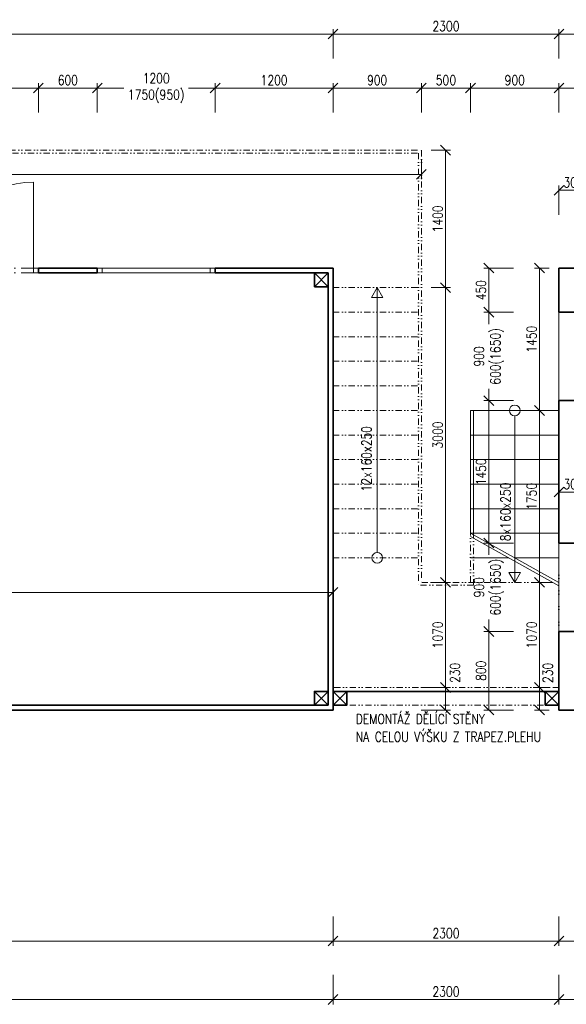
# Model space of a CAD drawing. Header units: millimetres. Extents: x -485339 to 286898, y -1189934 to 1602269.
# Tile 196 of 230: x 66255 to 71820, y -674773 to -664749. Entities that reach past the tile are written whole.
import ezdxf

# ---------------------------------------------------------------- set-up
doc = ezdxf.new("R2010")
doc.units = ezdxf.units.MM
doc.header["$LTSCALE"] = 10
doc.linetypes.add('DĚLICÍ2', pattern=[15.875, 6.35, -3.175, 0, -3.175, 0, -3.175])
doc.layers.get('Defpoints').update_dxf_attribs({"lineweight": 0})
doc.layers.add('BOUR_ČÁRY_OBRYS', color=7, linetype='Continuous', lineweight=35, true_color=0x4ccd32)
doc.layers.add('BOURÁNÍ_POPIS', color=7, linetype='Continuous', lineweight=18, true_color=0x4ccd32)
for name, color, linetype, lineweight in [('St__otvory_dveře', 40, 'Continuous', 18), ('St_kóty', 132, 'Continuous', 18), ('St_otvory_okna', 40, 'Continuous', 18), ('St_popis', 250, 'Continuous', 18), ('St_sloupy_opláštění_půdorys', 25, 'Continuous', 35), ('St_čáry_nad', 250, 'DĚLICÍ2', 18), ('St_čáry_obrys', 5, 'Continuous', 35), ('St_čáry_plné', 250, 'Continuous', 18)]:
    doc.layers.add(name, color=color, linetype=linetype, lineweight=lineweight)
doc.styles.get("Standard").update_dxf_attribs({"font": 'simplex.shx', "width": 0.8})
doc.linetypes.add('ZIGZAG', pattern='A,0.00254,-5.08,[131,ltypeshp.shx,S=5.08,R=0,X=-5.08,Y=0],-10.16,[131,ltypeshp.shx,S=5.08,R=180,X=5.08,Y=0],-5.08', length=20.32254)
doc.dimstyles.new('stavebníM50 vnitřní', dxfattribs={"dimtxt": 100, "dimasz": 100, "dimexe": 50, "dimexo": 100, "dimgap": 30, "dimtad": 1, "dimdec": 0, "dimtxsty": 'Standard', "dimblk": 'OBLIQUE', "dimcen": 2.5, "dimclrd": 256, "dimclre": 256, "dimclrt": 256, "dimadec": 0, "dimazin": 0, "dimtfac": 1, "dimtdec": 0, "dimtmove": 2, "dimatfit": 2, "dimldrblk": 'OBLIQUE', "dimfxl": 250, "dimfxlon": 1, "dimlwd": -1, "dimlwe": -1, "dimarcsym": 0})

# ---------------------------------------------------------------- blocks, each defined once
blk = doc.blocks.new('G$C2F820337')
at = {"layer": 'St_sloupy_opláštění_půdorys', "ltscale": 2}
blk.add_lwpolyline([(-70, -70), (70, -70), (70, 70), (-70, 70)], close=True, dxfattribs=at)
for points in [[(-70, 70), (70, -70)], [(70, 70), (-70, -70)]]:
    blk.add_lwpolyline(points, dxfattribs=at)
blk = doc.blocks.new('G$C325A9F68')
at = {"layer": 'St_otvory_okna', "ltscale": 2}
for points in [[(0, 0), (1200, 0), (1200, 50), (0, 50)], [(0, 0), (50, 0), (50, 50), (0, 50)], [(1200, 0), (1150, 0), (1150, 50), (1200, 50)]]:
    blk.add_lwpolyline(points, close=True, dxfattribs=at)
blk = doc.blocks.new('G$C73FA397A')
at = {"layer": 'St__otvory_dveře', "ltscale": 2}
for points in [[(0, -50), (50, -50), (50, 0), (0, 0)], [(1800, -50), (1850, -50), (1850, 0), (1800, 0)]]:
    blk.add_lwpolyline(points, close=True, dxfattribs=at)
at = {"layer": 'St__otvory_dveře', "linetype": 'DĚLICÍ2', "ltscale": 2}
for points in [[(1800, 0), (50, 0)], [(1800, -50), (50, -50)]]:
    blk.add_lwpolyline(points, dxfattribs=at)
at = {"layer": 'St__otvory_dveře', "ltscale": 2}
for points in [[(50, -50), (50, -925)], [(1800, -50), (1800, -925)]]:
    blk.add_lwpolyline(points, dxfattribs=at)
for centre, start, end in [((50, -50), 270, 0), ((1800, -50), 180, 270)]:
    blk.add_arc(centre, 875, start, end, dxfattribs=at)
blk = doc.blocks.new('_OBLIQUE')
at = {"color": 0, "linetype": 'ByBlock'}
blk.add_line((-0.5, -0.5), (0.5, 0.5), dxfattribs=at)
blk = doc.blocks.new('*D4714')
at = {"layer": 'Defpoints', "color": 0}
for p in [(58485, -671133), (69445, -671183), (69445, -674129)]:
    blk.add_point(p, dxfattribs=at)
at = {"layer": 'St_kóty'}
for p, q in [((58485, -673879), (58485, -674179)), ((69445, -673879), (69445, -674179)), ((58485, -674129), (69445, -674129))]:
    blk.add_line(p, q, dxfattribs=at)
at = {"layer": 'St_kóty', "linetype": 'ByBlock', "xscale": 100, "yscale": 100, "zscale": 100, "rotation": 180}
blk.add_blockref('_OBLIQUE', (58485, -674129), dxfattribs=at)
at = {"layer": 'St_kóty', "linetype": 'ByBlock', "xscale": 100, "yscale": 100, "zscale": 100}
blk.add_blockref('_OBLIQUE', (69445, -674129), dxfattribs=at)
at = {"layer": 'St_kóty', "insert": (63965, -674049), "char_height": 100, "attachment_point": 5}
blk.add_mtext('10960', dxfattribs=at)
blk = doc.blocks.new('*D4715')
at = {"layer": 'Defpoints', "color": 0}
for p in [(69445, -671183), (71745, -671183), (71745, -674129)]:
    blk.add_point(p, dxfattribs=at)
at = {"layer": 'St_kóty'}
for p, q in [((69445, -673879), (69445, -674179)), ((71745, -673879), (71745, -674179)), ((69445, -674129), (71745, -674129))]:
    blk.add_line(p, q, dxfattribs=at)
at = {"layer": 'St_kóty', "linetype": 'ByBlock', "xscale": 100, "yscale": 100, "zscale": 100, "rotation": 180}
blk.add_blockref('_OBLIQUE', (69445, -674129), dxfattribs=at)
at = {"layer": 'St_kóty', "linetype": 'ByBlock', "xscale": 100, "yscale": 100, "zscale": 100}
blk.add_blockref('_OBLIQUE', (71745, -674129), dxfattribs=at)
at = {"layer": 'St_kóty', "insert": (70595, -674049), "char_height": 100, "attachment_point": 5}
blk.add_mtext('2300', dxfattribs=at)
blk = doc.blocks.new('*D4716')
at = {"layer": 'Defpoints', "color": 0}
for p in [(71745, -671183), (72545, -671185), (72545, -674129)]:
    blk.add_point(p, dxfattribs=at)
at = {"layer": 'St_kóty'}
for p, q in [((71745, -673879), (71745, -674179)), ((72545, -673879), (72545, -674179)), ((71745, -674129), (72545, -674129))]:
    blk.add_line(p, q, dxfattribs=at)
at = {"layer": 'St_kóty', "linetype": 'ByBlock', "xscale": 100, "yscale": 100, "zscale": 100, "rotation": 180}
blk.add_blockref('_OBLIQUE', (71745, -674129), dxfattribs=at)
at = {"layer": 'St_kóty', "linetype": 'ByBlock', "xscale": 100, "yscale": 100, "zscale": 100}
blk.add_blockref('_OBLIQUE', (72545, -674129), dxfattribs=at)
at = {"layer": 'St_kóty', "insert": (72145, -674049), "char_height": 100, "attachment_point": 5}
blk.add_mtext('800', dxfattribs=at)
blk = doc.blocks.new('*D4741')
at = {"layer": 'Defpoints', "color": 0}
for p in [(47745, -671777), (69445, -671777), (69445, -674723)]:
    blk.add_point(p, dxfattribs=at)
at = {"layer": 'St_kóty'}
for p, q in [((47745, -674473), (47745, -674773)), ((69445, -674473), (69445, -674773)), ((47745, -674723), (69445, -674723))]:
    blk.add_line(p, q, dxfattribs=at)
at = {"layer": 'St_kóty', "linetype": 'ByBlock', "xscale": 100, "yscale": 100, "zscale": 100, "rotation": 180}
blk.add_blockref('_OBLIQUE', (47745, -674723), dxfattribs=at)
at = {"layer": 'St_kóty', "linetype": 'ByBlock', "xscale": 100, "yscale": 100, "zscale": 100}
blk.add_blockref('_OBLIQUE', (69445, -674723), dxfattribs=at)
at = {"layer": 'St_kóty', "insert": (58595, -674643), "char_height": 100, "attachment_point": 5}
blk.add_mtext('21700', dxfattribs=at)
blk = doc.blocks.new('*D4742')
at = {"layer": 'Defpoints', "color": 0}
for p in [(69445, -671777), (71745, -671777), (71745, -674723)]:
    blk.add_point(p, dxfattribs=at)
at = {"layer": 'St_kóty'}
for p, q in [((69445, -674473), (69445, -674773)), ((71745, -674473), (71745, -674773)), ((69445, -674723), (71745, -674723))]:
    blk.add_line(p, q, dxfattribs=at)
at = {"layer": 'St_kóty', "linetype": 'ByBlock', "xscale": 100, "yscale": 100, "zscale": 100, "rotation": 180}
blk.add_blockref('_OBLIQUE', (69445, -674723), dxfattribs=at)
at = {"layer": 'St_kóty', "linetype": 'ByBlock', "xscale": 100, "yscale": 100, "zscale": 100}
blk.add_blockref('_OBLIQUE', (71745, -674723), dxfattribs=at)
at = {"layer": 'St_kóty', "insert": (70595, -674643), "char_height": 100, "attachment_point": 5}
blk.add_mtext('2300', dxfattribs=at)
blk = doc.blocks.new('*D4743')
at = {"layer": 'Defpoints', "color": 0}
for p in [(71745, -671777), (83245, -672227), (83245, -674723)]:
    blk.add_point(p, dxfattribs=at)
at = {"layer": 'St_kóty'}
for p, q in [((71745, -674473), (71745, -674773)), ((83245, -674473), (83245, -674773)), ((71745, -674723), (83245, -674723))]:
    blk.add_line(p, q, dxfattribs=at)
at = {"layer": 'St_kóty', "linetype": 'ByBlock', "xscale": 100, "yscale": 100, "zscale": 100, "rotation": 180}
blk.add_blockref('_OBLIQUE', (71745, -674723), dxfattribs=at)
at = {"layer": 'St_kóty', "linetype": 'ByBlock', "xscale": 100, "yscale": 100, "zscale": 100}
blk.add_blockref('_OBLIQUE', (83245, -674723), dxfattribs=at)
at = {"layer": 'St_kóty', "insert": (77495, -674643), "char_height": 100, "attachment_point": 5}
blk.add_mtext('11500', dxfattribs=at)
blk = doc.blocks.new('*D4752')
at = {"layer": 'Defpoints', "color": 0}
for p in [(69445, -664895), (47745, -666002), (69445, -667115)]:
    blk.add_point(p, dxfattribs=at)
at = {"layer": 'St_kóty'}
for p, q in [((47745, -665145), (47745, -664845)), ((69445, -665145), (69445, -664845)), ((47745, -664895), (69445, -664895))]:
    blk.add_line(p, q, dxfattribs=at)
at = {"layer": 'St_kóty', "linetype": 'ByBlock', "xscale": 100, "yscale": 100, "zscale": 100, "rotation": 180}
blk.add_blockref('_OBLIQUE', (47745, -664895), dxfattribs=at)
at = {"layer": 'St_kóty', "linetype": 'ByBlock', "xscale": 100, "yscale": 100, "zscale": 100}
blk.add_blockref('_OBLIQUE', (69445, -664895), dxfattribs=at)
at = {"layer": 'St_kóty', "insert": (58595, -664815), "char_height": 100, "attachment_point": 5}
blk.add_mtext('21700', dxfattribs=at)
blk = doc.blocks.new('*D4753')
at = {"layer": 'Defpoints', "color": 0}
for p in [(71745, -664895), (69445, -667115), (71745, -667115)]:
    blk.add_point(p, dxfattribs=at)
at = {"layer": 'St_kóty'}
for p, q in [((69445, -665145), (69445, -664845)), ((71745, -665145), (71745, -664845)), ((69445, -664895), (71745, -664895))]:
    blk.add_line(p, q, dxfattribs=at)
at = {"layer": 'St_kóty', "linetype": 'ByBlock', "xscale": 100, "yscale": 100, "zscale": 100, "rotation": 180}
blk.add_blockref('_OBLIQUE', (69445, -664895), dxfattribs=at)
at = {"layer": 'St_kóty', "linetype": 'ByBlock', "xscale": 100, "yscale": 100, "zscale": 100}
blk.add_blockref('_OBLIQUE', (71745, -664895), dxfattribs=at)
at = {"layer": 'St_kóty', "insert": (70595, -664815), "char_height": 100, "attachment_point": 5}
blk.add_mtext('2300', dxfattribs=at)
blk = doc.blocks.new('*D4754')
at = {"layer": 'Defpoints', "color": 0}
for p in [(82055, -664895), (71745, -667115), (82055, -667115)]:
    blk.add_point(p, dxfattribs=at)
at = {"layer": 'St_kóty'}
for p, q in [((71745, -665145), (71745, -664845)), ((82055, -665145), (82055, -664845)), ((71745, -664895), (82055, -664895))]:
    blk.add_line(p, q, dxfattribs=at)
at = {"layer": 'St_kóty', "linetype": 'ByBlock', "xscale": 100, "yscale": 100, "zscale": 100, "rotation": 180}
blk.add_blockref('_OBLIQUE', (71745, -664895), dxfattribs=at)
at = {"layer": 'St_kóty', "linetype": 'ByBlock', "xscale": 100, "yscale": 100, "zscale": 100}
blk.add_blockref('_OBLIQUE', (82055, -664895), dxfattribs=at)
at = {"layer": 'St_kóty', "insert": (76900, -664815), "char_height": 100, "attachment_point": 5}
blk.add_mtext('10310', dxfattribs=at)
blk = doc.blocks.new('*D4769')
at = {"layer": 'Defpoints', "color": 0}
for p in [(66445, -665445), (64595, -668153), (66445, -668153)]:
    blk.add_point(p, dxfattribs=at)
at = {"layer": 'St_kóty'}
for p, q in [((64595, -665695), (64595, -665395)), ((64595, -665445), (65328, -665445)), ((66445, -665445), (65670, -665445)), ((66445, -665695), (66445, -665395))]:
    blk.add_line(p, q, dxfattribs=at)
at = {"layer": 'St_kóty', "linetype": 'ByBlock', "xscale": 100, "yscale": 100, "zscale": 100, "rotation": 180}
blk.add_blockref('_OBLIQUE', (64595, -665445), dxfattribs=at)
at = {"layer": 'St_kóty', "linetype": 'ByBlock', "xscale": 100, "yscale": 100, "zscale": 100}
blk.add_blockref('_OBLIQUE', (66445, -665445), dxfattribs=at)
at = {"layer": 'St_kóty', "insert": (65499, -665445), "char_height": 100, "attachment_point": 5}
blk.add_mtext('1850\\P2600', dxfattribs=at)
blk = doc.blocks.new('*D4770')
at = {"layer": 'Defpoints', "color": 0}
for p in [(67045, -665445), (66445, -668153), (67045, -668153)]:
    blk.add_point(p, dxfattribs=at)
at = {"layer": 'St_kóty'}
for p, q in [((66445, -665695), (66445, -665395)), ((66445, -665445), (67045, -665445)), ((67045, -665695), (67045, -665395))]:
    blk.add_line(p, q, dxfattribs=at)
at = {"layer": 'St_kóty', "linetype": 'ByBlock', "xscale": 100, "yscale": 100, "zscale": 100, "rotation": 180}
blk.add_blockref('_OBLIQUE', (66445, -665445), dxfattribs=at)
at = {"layer": 'St_kóty', "linetype": 'ByBlock', "xscale": 100, "yscale": 100, "zscale": 100}
blk.add_blockref('_OBLIQUE', (67045, -665445), dxfattribs=at)
at = {"layer": 'St_kóty', "insert": (66745, -665365), "char_height": 100, "attachment_point": 5}
blk.add_mtext('600', dxfattribs=at)
blk = doc.blocks.new('*D4771')
at = {"layer": 'Defpoints', "color": 0}
for p in [(68245, -665445), (67045, -668153), (68245, -668153)]:
    blk.add_point(p, dxfattribs=at)
at = {"layer": 'St_kóty'}
for p, q in [((67045, -665695), (67045, -665395)), ((67045, -665445), (67316, -665445)), ((68245, -665445), (67974, -665445)), ((68245, -665695), (68245, -665395))]:
    blk.add_line(p, q, dxfattribs=at)
at = {"layer": 'St_kóty', "linetype": 'ByBlock', "xscale": 100, "yscale": 100, "zscale": 100, "rotation": 180}
blk.add_blockref('_OBLIQUE', (67045, -665445), dxfattribs=at)
at = {"layer": 'St_kóty', "linetype": 'ByBlock', "xscale": 100, "yscale": 100, "zscale": 100}
blk.add_blockref('_OBLIQUE', (68245, -665445), dxfattribs=at)
at = {"layer": 'St_kóty', "insert": (67645, -665445), "char_height": 100, "attachment_point": 5}
blk.add_mtext('1200\\P1750(950)', dxfattribs=at)
blk = doc.blocks.new('*D4772')
at = {"layer": 'Defpoints', "color": 0}
for p in [(69445, -665445), (68245, -668153), (69445, -668128)]:
    blk.add_point(p, dxfattribs=at)
at = {"layer": 'St_kóty'}
for p, q in [((68245, -665695), (68245, -665395)), ((68245, -665445), (69445, -665445)), ((69445, -665695), (69445, -665395))]:
    blk.add_line(p, q, dxfattribs=at)
at = {"layer": 'St_kóty', "linetype": 'ByBlock', "xscale": 100, "yscale": 100, "zscale": 100, "rotation": 180}
blk.add_blockref('_OBLIQUE', (68245, -665445), dxfattribs=at)
at = {"layer": 'St_kóty', "linetype": 'ByBlock', "xscale": 100, "yscale": 100, "zscale": 100}
blk.add_blockref('_OBLIQUE', (69445, -665445), dxfattribs=at)
at = {"layer": 'St_kóty', "insert": (68845, -665365), "char_height": 100, "attachment_point": 5}
blk.add_mtext('1200', dxfattribs=at)
blk = doc.blocks.new('*D4773')
at = {"layer": 'Defpoints', "color": 0}
for p in [(70345, -665445), (69445, -668128), (70345, -668328)]:
    blk.add_point(p, dxfattribs=at)
at = {"layer": 'St_kóty'}
for p, q in [((69445, -665695), (69445, -665395)), ((69445, -665445), (70345, -665445)), ((70345, -665695), (70345, -665395))]:
    blk.add_line(p, q, dxfattribs=at)
at = {"layer": 'St_kóty', "linetype": 'ByBlock', "xscale": 100, "yscale": 100, "zscale": 100, "rotation": 180}
blk.add_blockref('_OBLIQUE', (69445, -665445), dxfattribs=at)
at = {"layer": 'St_kóty', "linetype": 'ByBlock', "xscale": 100, "yscale": 100, "zscale": 100}
blk.add_blockref('_OBLIQUE', (70345, -665445), dxfattribs=at)
at = {"layer": 'St_kóty', "insert": (69895, -665365), "char_height": 100, "attachment_point": 5}
blk.add_mtext('900', dxfattribs=at)
blk = doc.blocks.new('*D4774')
at = {"layer": 'Defpoints', "color": 0}
for p in [(70845, -665445), (70345, -668328), (70845, -669578)]:
    blk.add_point(p, dxfattribs=at)
at = {"layer": 'St_kóty'}
for p, q in [((70345, -665695), (70345, -665395)), ((70345, -665445), (70845, -665445)), ((70845, -665695), (70845, -665395))]:
    blk.add_line(p, q, dxfattribs=at)
at = {"layer": 'St_kóty', "linetype": 'ByBlock', "xscale": 100, "yscale": 100, "zscale": 100, "rotation": 180}
blk.add_blockref('_OBLIQUE', (70345, -665445), dxfattribs=at)
at = {"layer": 'St_kóty', "linetype": 'ByBlock', "xscale": 100, "yscale": 100, "zscale": 100}
blk.add_blockref('_OBLIQUE', (70845, -665445), dxfattribs=at)
at = {"layer": 'St_kóty', "insert": (70595, -665365), "char_height": 100, "attachment_point": 5}
blk.add_mtext('500', dxfattribs=at)
blk = doc.blocks.new('*D4775')
at = {"layer": 'Defpoints', "color": 0}
for p in [(71745, -665445), (71745, -668128), (70845, -669578)]:
    blk.add_point(p, dxfattribs=at)
at = {"layer": 'St_kóty'}
for p, q in [((70845, -665695), (70845, -665395)), ((70845, -665445), (71745, -665445)), ((71745, -665695), (71745, -665395))]:
    blk.add_line(p, q, dxfattribs=at)
at = {"layer": 'St_kóty', "linetype": 'ByBlock', "xscale": 100, "yscale": 100, "zscale": 100, "rotation": 180}
blk.add_blockref('_OBLIQUE', (70845, -665445), dxfattribs=at)
at = {"layer": 'St_kóty', "linetype": 'ByBlock', "xscale": 100, "yscale": 100, "zscale": 100}
blk.add_blockref('_OBLIQUE', (71745, -665445), dxfattribs=at)
at = {"layer": 'St_kóty', "insert": (71295, -665365), "char_height": 100, "attachment_point": 5}
blk.add_mtext('900', dxfattribs=at)
blk = doc.blocks.new('*D4776')
at = {"layer": 'Defpoints', "color": 0}
for p in [(75855, -665445), (71745, -668128), (75855, -668128)]:
    blk.add_point(p, dxfattribs=at)
at = {"layer": 'St_kóty'}
for p, q in [((71745, -665695), (71745, -665395)), ((71745, -665445), (75855, -665445)), ((75855, -665695), (75855, -665395))]:
    blk.add_line(p, q, dxfattribs=at)
at = {"layer": 'St_kóty', "linetype": 'ByBlock', "xscale": 100, "yscale": 100, "zscale": 100, "rotation": 180}
blk.add_blockref('_OBLIQUE', (71745, -665445), dxfattribs=at)
at = {"layer": 'St_kóty', "linetype": 'ByBlock', "xscale": 100, "yscale": 100, "zscale": 100}
blk.add_blockref('_OBLIQUE', (75855, -665445), dxfattribs=at)
at = {"layer": 'St_kóty', "insert": (73800, -665365), "char_height": 100, "attachment_point": 5}
blk.add_mtext('4110', dxfattribs=at)
blk = doc.blocks.new('*D4808')
at = {"layer": 'Defpoints', "color": 0}
for p in [(69445, -670579), (58485, -671727), (69445, -671777)]:
    blk.add_point(p, dxfattribs=at)
at = {"layer": 'St_kóty'}
for p, q in [((58485, -670829), (58485, -670529)), ((69445, -670829), (69445, -670529)), ((58485, -670579), (69445, -670579))]:
    blk.add_line(p, q, dxfattribs=at)
at = {"layer": 'St_kóty', "linetype": 'ByBlock', "xscale": 100, "yscale": 100, "zscale": 100, "rotation": 180}
blk.add_blockref('_OBLIQUE', (58485, -670579), dxfattribs=at)
at = {"layer": 'St_kóty', "linetype": 'ByBlock', "xscale": 100, "yscale": 100, "zscale": 100}
blk.add_blockref('_OBLIQUE', (69445, -670579), dxfattribs=at)
at = {"layer": 'St_kóty', "insert": (63965, -670499), "char_height": 100, "attachment_point": 5}
blk.add_mtext('10960', dxfattribs=at)
blk = doc.blocks.new('*D4813')
at = {"layer": 'Defpoints', "color": 0}
for p in [(70345, -666077), (70345, -666324), (50095, -666678)]:
    blk.add_point(p, dxfattribs=at)
at = {"layer": 'St_kóty'}
for p, q in [((70345, -666177), (70345, -666374)), ((50095, -666574), (50095, -666274)), ((50095, -666324), (70345, -666324))]:
    blk.add_line(p, q, dxfattribs=at)
at = {"layer": 'St_kóty', "linetype": 'ByBlock', "xscale": 100, "yscale": 100, "zscale": 100, "rotation": 180}
blk.add_blockref('_OBLIQUE', (50095, -666324), dxfattribs=at)
at = {"layer": 'St_kóty', "linetype": 'ByBlock', "xscale": 100, "yscale": 100, "zscale": 100}
blk.add_blockref('_OBLIQUE', (70345, -666324), dxfattribs=at)
at = {"layer": 'St_kóty', "insert": (60220, -666244), "char_height": 100, "attachment_point": 5}
blk.add_mtext('20250', dxfattribs=at)
blk = doc.blocks.new('*D4814')
at = {"layer": 'Defpoints', "color": 0}
for p in [(69445, -671547), (70591, -671547), (69445, -671777)]:
    blk.add_point(p, dxfattribs=at)
at = {"layer": 'St_kóty'}
for p, q in [((70341, -671547), (70641, -671547)), ((70591, -671777), (70591, -671547)), ((70341, -671777), (70641, -671777))]:
    blk.add_line(p, q, dxfattribs=at)
at = {"layer": 'St_kóty', "linetype": 'ByBlock', "xscale": 100, "yscale": 100, "zscale": 100}
for p, rotation in [((70591, -671547), 90), ((70591, -671777), 270)]:
    blk.add_blockref('_OBLIQUE', p, dxfattribs=dict(at, rotation=rotation))
at = {"layer": 'St_kóty', "insert": (70687, -671398), "char_height": 100, "attachment_point": 5, "rotation": 90}
blk.add_mtext('230', dxfattribs=at)
blk = doc.blocks.new('*D4815')
at = {"layer": 'Defpoints', "color": 0}
for p in [(70345, -670477), (70591, -670477), (69445, -671547)]:
    blk.add_point(p, dxfattribs=at)
at = {"layer": 'St_kóty'}
for p, q in [((70445, -670477), (70641, -670477)), ((70591, -671547), (70591, -670477)), ((70341, -671547), (70641, -671547))]:
    blk.add_line(p, q, dxfattribs=at)
at = {"layer": 'St_kóty', "linetype": 'ByBlock', "xscale": 100, "yscale": 100, "zscale": 100}
for p, rotation in [((70591, -670477), 90), ((70591, -671547), 270)]:
    blk.add_blockref('_OBLIQUE', p, dxfattribs=dict(at, rotation=rotation))
at = {"layer": 'St_kóty', "insert": (70511, -671012), "char_height": 100, "attachment_point": 5, "rotation": 90}
blk.add_mtext('1070', dxfattribs=at)
blk = doc.blocks.new('*D4816')
at = {"layer": 'Defpoints', "color": 0}
for p in [(70345, -667477), (70591, -667477), (70345, -670477)]:
    blk.add_point(p, dxfattribs=at)
at = {"layer": 'St_kóty'}
for p, q in [((70445, -667477), (70641, -667477)), ((70591, -670477), (70591, -667477)), ((70445, -670477), (70641, -670477))]:
    blk.add_line(p, q, dxfattribs=at)
at = {"layer": 'St_kóty', "linetype": 'ByBlock', "xscale": 100, "yscale": 100, "zscale": 100}
for p, rotation in [((70591, -667477), 90), ((70591, -670477), 270)]:
    blk.add_blockref('_OBLIQUE', p, dxfattribs=dict(at, rotation=rotation))
at = {"layer": 'St_kóty', "insert": (70511, -668977), "char_height": 100, "attachment_point": 5, "rotation": 90}
blk.add_mtext('3000', dxfattribs=at)
blk = doc.blocks.new('*D4817')
at = {"layer": 'Defpoints', "color": 0}
for p in [(70345, -666077), (70591, -666077), (70345, -667477)]:
    blk.add_point(p, dxfattribs=at)
at = {"layer": 'St_kóty'}
for p, q in [((70445, -666077), (70641, -666077)), ((70591, -667477), (70591, -666077)), ((70445, -667477), (70641, -667477))]:
    blk.add_line(p, q, dxfattribs=at)
at = {"layer": 'St_kóty', "linetype": 'ByBlock', "xscale": 100, "yscale": 100, "zscale": 100}
for p, rotation in [((70591, -666077), 90), ((70591, -667477), 270)]:
    blk.add_blockref('_OBLIQUE', p, dxfattribs=dict(at, rotation=rotation))
at = {"layer": 'St_kóty', "insert": (70511, -666777), "char_height": 100, "attachment_point": 5, "rotation": 90}
blk.add_mtext('1400', dxfattribs=at)
blk = doc.blocks.new('*D4818')
at = {"layer": 'Defpoints', "color": 0}
for p in [(71745, -667277), (71547, -668727), (71745, -668727)]:
    blk.add_point(p, dxfattribs=at)
at = {"layer": 'St_kóty'}
for p, q in [((71645, -667277), (71497, -667277)), ((71547, -667277), (71547, -668727)), ((71645, -668727), (71497, -668727))]:
    blk.add_line(p, q, dxfattribs=at)
at = {"layer": 'St_kóty', "linetype": 'ByBlock', "xscale": 100, "yscale": 100, "zscale": 100}
for p, rotation in [((71547, -667277), 90), ((71547, -668727), 270)]:
    blk.add_blockref('_OBLIQUE', p, dxfattribs=dict(at, rotation=rotation))
at = {"layer": 'St_kóty', "insert": (71467, -668002), "char_height": 100, "attachment_point": 5, "rotation": 90}
blk.add_mtext('1450', dxfattribs=at)
blk = doc.blocks.new('*D4819')
at = {"layer": 'Defpoints', "color": 0}
for p in [(71745, -668727), (71547, -670477), (71745, -670477)]:
    blk.add_point(p, dxfattribs=at)
at = {"layer": 'St_kóty'}
for p, q in [((71645, -668727), (71497, -668727)), ((71547, -668727), (71547, -670477)), ((71645, -670477), (71497, -670477))]:
    blk.add_line(p, q, dxfattribs=at)
at = {"layer": 'St_kóty', "linetype": 'ByBlock', "xscale": 100, "yscale": 100, "zscale": 100}
for p, rotation in [((71547, -668727), 90), ((71547, -670477), 270)]:
    blk.add_blockref('_OBLIQUE', p, dxfattribs=dict(at, rotation=rotation))
at = {"layer": 'St_kóty', "insert": (71467, -669602), "char_height": 100, "attachment_point": 5, "rotation": 90}
blk.add_mtext('1750', dxfattribs=at)
blk = doc.blocks.new('*D4820')
at = {"layer": 'Defpoints', "color": 0}
for p in [(71745, -670477), (71547, -671547), (71745, -671547)]:
    blk.add_point(p, dxfattribs=at)
at = {"layer": 'St_kóty'}
for p, q in [((71645, -670477), (71497, -670477)), ((71547, -670477), (71547, -671547)), ((71645, -671547), (71497, -671547))]:
    blk.add_line(p, q, dxfattribs=at)
at = {"layer": 'St_kóty', "linetype": 'ByBlock', "xscale": 100, "yscale": 100, "zscale": 100}
for p, rotation in [((71547, -670477), 90), ((71547, -671547), 270)]:
    blk.add_blockref('_OBLIQUE', p, dxfattribs=dict(at, rotation=rotation))
at = {"layer": 'St_kóty', "insert": (71467, -671012), "char_height": 100, "attachment_point": 5, "rotation": 90}
blk.add_mtext('1070', dxfattribs=at)
blk = doc.blocks.new('*D4821')
at = {"layer": 'Defpoints', "color": 0}
for p in [(71745, -671547), (71547, -671777), (71745, -671777)]:
    blk.add_point(p, dxfattribs=at)
at = {"layer": 'St_kóty'}
for p, q in [((71645, -671547), (71497, -671547)), ((71547, -671547), (71547, -671777)), ((71645, -671777), (71497, -671777))]:
    blk.add_line(p, q, dxfattribs=at)
at = {"layer": 'St_kóty', "linetype": 'ByBlock', "xscale": 100, "yscale": 100, "zscale": 100}
for p, rotation in [((71547, -671547), 90), ((71547, -671777), 270)]:
    blk.add_blockref('_OBLIQUE', p, dxfattribs=dict(at, rotation=rotation))
at = {"layer": 'St_kóty', "insert": (71632, -671399), "char_height": 100, "attachment_point": 5, "rotation": 90}
blk.add_mtext('230', dxfattribs=at)
blk = doc.blocks.new('*D4822')
at = {"layer": 'Defpoints', "color": 0}
for p in [(72045, -671477), (72353, -671477), (71745, -671777)]:
    blk.add_point(p, dxfattribs=at)
at = {"layer": 'St_kóty'}
for p, q in [((72145, -671477), (72403, -671477)), ((72353, -671777), (72353, -671477)), ((72103, -671777), (72403, -671777))]:
    blk.add_line(p, q, dxfattribs=at)
at = {"layer": 'St_kóty', "linetype": 'ByBlock', "xscale": 100, "yscale": 100, "zscale": 100}
for p, rotation in [((72353, -671477), 90), ((72353, -671777), 270)]:
    blk.add_blockref('_OBLIQUE', p, dxfattribs=dict(at, rotation=rotation))
at = {"layer": 'St_kóty', "insert": (72273, -671627), "char_height": 100, "attachment_point": 5, "rotation": 90}
blk.add_mtext('300', dxfattribs=at)
blk = doc.blocks.new('*D4826')
at = {"layer": 'Defpoints', "color": 0}
for p in [(71745, -667277), (72353, -667277), (72045, -667577)]:
    blk.add_point(p, dxfattribs=at)
at = {"layer": 'St_kóty'}
for p, q in [((72103, -667277), (72403, -667277)), ((72353, -667577), (72353, -667277)), ((72145, -667577), (72403, -667577))]:
    blk.add_line(p, q, dxfattribs=at)
at = {"layer": 'St_kóty', "linetype": 'ByBlock', "xscale": 100, "yscale": 100, "zscale": 100}
for p, rotation in [((72353, -667277), 90), ((72353, -667577), 270)]:
    blk.add_blockref('_OBLIQUE', p, dxfattribs=dict(at, rotation=rotation))
at = {"layer": 'St_kóty', "insert": (72273, -667427), "char_height": 100, "attachment_point": 5, "rotation": 90}
blk.add_mtext('300', dxfattribs=at)
blk = doc.blocks.new('*D4827')
at = {"layer": 'Defpoints', "color": 0}
for p in [(71032, -670977), (71745, -670977), (71745, -671777)]:
    blk.add_point(p, dxfattribs=at)
at = {"layer": 'St_kóty'}
for p, q in [((71282, -670977), (70982, -670977)), ((71032, -671777), (71032, -670977)), ((71282, -671777), (70982, -671777))]:
    blk.add_line(p, q, dxfattribs=at)
at = {"layer": 'St_kóty', "linetype": 'ByBlock', "xscale": 100, "yscale": 100, "zscale": 100}
for p, rotation in [((71032, -670977), 90), ((71032, -671777), 270)]:
    blk.add_blockref('_OBLIQUE', p, dxfattribs=dict(at, rotation=rotation))
at = {"layer": 'St_kóty', "insert": (70952, -671377), "char_height": 100, "attachment_point": 5, "rotation": 90}
blk.add_mtext('800', dxfattribs=at)
blk = doc.blocks.new('*D4828')
at = {"layer": 'Defpoints', "color": 0}
for p in [(71032, -670077), (71745, -670077), (71745, -670977)]:
    blk.add_point(p, dxfattribs=at)
at = {"layer": 'St_kóty'}
for p, q in [((71282, -670077), (70982, -670077)), ((71032, -670077), (71032, -670198)), ((71032, -670977), (71032, -670856)), ((71282, -670977), (70982, -670977))]:
    blk.add_line(p, q, dxfattribs=at)
at = {"layer": 'St_kóty', "linetype": 'ByBlock', "xscale": 100, "yscale": 100, "zscale": 100}
for p, rotation in [((71032, -670077), 90), ((71032, -670977), 270)]:
    blk.add_blockref('_OBLIQUE', p, dxfattribs=dict(at, rotation=rotation))
at = {"layer": 'St_kóty', "insert": (71032, -670527), "char_height": 100, "attachment_point": 5, "rotation": 90}
blk.add_mtext('900\\P600(1650)', dxfattribs=at)
blk = doc.blocks.new('*D4829')
at = {"layer": 'Defpoints', "color": 0}
for p in [(71032, -668627), (71745, -668627), (71745, -670077)]:
    blk.add_point(p, dxfattribs=at)
at = {"layer": 'St_kóty'}
for p, q in [((71282, -668627), (70982, -668627)), ((71032, -670077), (71032, -668627)), ((71282, -670077), (70982, -670077))]:
    blk.add_line(p, q, dxfattribs=at)
at = {"layer": 'St_kóty', "linetype": 'ByBlock', "xscale": 100, "yscale": 100, "zscale": 100}
for p, rotation in [((71032, -668627), 90), ((71032, -670077), 270)]:
    blk.add_blockref('_OBLIQUE', p, dxfattribs=dict(at, rotation=rotation))
at = {"layer": 'St_kóty', "insert": (70952, -669352), "char_height": 100, "attachment_point": 5, "rotation": 90}
blk.add_mtext('1450', dxfattribs=at)
blk = doc.blocks.new('*D4830')
at = {"layer": 'Defpoints', "color": 0}
for p in [(71032, -667727), (71745, -667727), (71745, -668627)]:
    blk.add_point(p, dxfattribs=at)
at = {"layer": 'St_kóty'}
for p, q in [((71282, -667727), (70982, -667727)), ((71032, -667727), (71032, -667848)), ((71032, -668627), (71032, -668506)), ((71282, -668627), (70982, -668627))]:
    blk.add_line(p, q, dxfattribs=at)
at = {"layer": 'St_kóty', "linetype": 'ByBlock', "xscale": 100, "yscale": 100, "zscale": 100}
for p, rotation in [((71032, -667727), 90), ((71032, -668627), 270)]:
    blk.add_blockref('_OBLIQUE', p, dxfattribs=dict(at, rotation=rotation))
at = {"layer": 'St_kóty', "insert": (71032, -668177), "char_height": 100, "attachment_point": 5, "rotation": 90}
blk.add_mtext('900\\P600(1650)', dxfattribs=at)
blk = doc.blocks.new('*D4831')
at = {"layer": 'Defpoints', "color": 0}
for p in [(71032, -667277), (71745, -667277), (71745, -667727)]:
    blk.add_point(p, dxfattribs=at)
at = {"layer": 'St_kóty'}
for p, q in [((71282, -667277), (70982, -667277)), ((71032, -667727), (71032, -667277)), ((71282, -667727), (70982, -667727))]:
    blk.add_line(p, q, dxfattribs=at)
at = {"layer": 'St_kóty', "linetype": 'ByBlock', "xscale": 100, "yscale": 100, "zscale": 100}
for p, rotation in [((71032, -667277), 90), ((71032, -667727), 270)]:
    blk.add_blockref('_OBLIQUE', p, dxfattribs=dict(at, rotation=rotation))
at = {"layer": 'St_kóty', "insert": (70952, -667502), "char_height": 100, "attachment_point": 5, "rotation": 90}
blk.add_mtext('450', dxfattribs=at)
blk = doc.blocks.new('*D4832')
at = {"layer": 'Defpoints', "color": 0}
for p in [(71745, -668627), (72045, -668627), (72045, -669558)]:
    blk.add_point(p, dxfattribs=at)
at = {"layer": 'St_kóty'}
for p, q in [((71745, -669308), (71745, -669608)), ((72045, -669308), (72045, -669608)), ((71745, -669558), (72045, -669558))]:
    blk.add_line(p, q, dxfattribs=at)
at = {"layer": 'St_kóty', "linetype": 'ByBlock', "xscale": 100, "yscale": 100, "zscale": 100, "rotation": 180}
blk.add_blockref('_OBLIQUE', (71745, -669558), dxfattribs=at)
at = {"layer": 'St_kóty', "linetype": 'ByBlock', "xscale": 100, "yscale": 100, "zscale": 100}
blk.add_blockref('_OBLIQUE', (72045, -669558), dxfattribs=at)
at = {"layer": 'St_kóty', "insert": (71895, -669478), "char_height": 100, "attachment_point": 5}
blk.add_mtext('300', dxfattribs=at)
blk = doc.blocks.new('*D4864')
at = {"layer": 'Defpoints', "color": 0}
for p in [(72045, -666486), (71745, -667277), (72045, -667577)]:
    blk.add_point(p, dxfattribs=at)
at = {"layer": 'St_kóty'}
for p, q in [((71745, -666736), (71745, -666436)), ((72045, -666736), (72045, -666436)), ((71745, -666486), (72045, -666486))]:
    blk.add_line(p, q, dxfattribs=at)
at = {"layer": 'St_kóty', "linetype": 'ByBlock', "xscale": 100, "yscale": 100, "zscale": 100, "rotation": 180}
blk.add_blockref('_OBLIQUE', (71745, -666486), dxfattribs=at)
at = {"layer": 'St_kóty', "linetype": 'ByBlock', "xscale": 100, "yscale": 100, "zscale": 100}
blk.add_blockref('_OBLIQUE', (72045, -666486), dxfattribs=at)
at = {"layer": 'St_kóty', "insert": (71895, -666406), "char_height": 100, "attachment_point": 5}
blk.add_mtext('300', dxfattribs=at)

msp = doc.modelspace()

# ---------------------------------------------------------------- linework, layer by layer
at = {"layer": 'BOUR_ČÁRY_OBRYS', "linetype": 'ZIGZAG', "ltscale": 0.5}
msp.add_lwpolyline([(71745.3, -671587), (69445.3, -671587)], dxfattribs=at)
at = {"layer": 'St_čáry_nad'}
for points in [[(50096.3, -667277), (50096.3, -666077), (69445.3, -666077), (70345.3, -666077), (70345.3, -670477)], [(50126.3, -667277), (50126.3, -666107), (69445.3, -666107), (70315.3, -666107), (70315.3, -670507)], [(69445.3, -667477), (70345.3, -667477)], [(69445.3, -667727), (70345.3, -667727)], [(69445.3, -667977), (70345.3, -667977)], [(69445.3, -668227), (70345.3, -668227)], [(69445.3, -668477), (70345.3, -668477)], [(69445.3, -668727), (70345.3, -668727)], [(69445.3, -668977), (70345.3, -668977)], [(69445.3, -669227), (70345.3, -669227)], [(69445.3, -669477), (70345.3, -669477)], [(69445.3, -669727), (70345.3, -669727)], [(69445.3, -669977), (70345.3, -669977)], [(70845.3, -670477), (70845.3, -669977)], [(70875.3, -670507), (70875.3, -669993.7)], [(69445.3, -670227), (70345.3, -670227)], [(71745.3, -671327), (71745.3, -670311.3)], [(70875.3, -670507), (70315.3, -670507)], [(71683.5, -670477), (70345.3, -670477)], [(71745.3, -671546.9), (69445.3, -671546.9)], [(71745.3, -671727), (69445.3, -671727)]]:
    msp.add_lwpolyline(points, dxfattribs=at)
at = {"layer": 'St_čáry_obrys'}
for points in [[(66445.3, -667327), (66445.3, -667277)], [(66445.3, -667277), (67045.3, -667277)], [(67045.3, -667327), (66445.3, -667327)], [(67045.3, -667327), (67045.3, -667277)], [(69445.3, -667277), (68245.3, -667277)], [(68245.3, -667327), (68245.3, -667277)], [(69395.3, -667327), (68245.3, -667327)], [(69395.3, -671727), (69395.3, -667327)], [(69395.3, -668704), (69395.3, -667327)], [(69445.3, -671777), (69445.3, -667277)], [(47745.3, -671777), (69445.3, -671777)], [(63195.3, -671727), (69395.3, -671727)]]:
    msp.add_lwpolyline(points, dxfattribs=at)
at = {"layer": 'St_čáry_obrys', "ltscale": 2}
for points in [[(71745.3, -667727), (71745.3, -667277)], [(75855.3, -667277), (71745.3, -667277)], [(71745.3, -667727), (72045.3, -667727)], [(71745.3, -670077), (71745.3, -668627)], [(71745.3, -668627), (72045.3, -668627)], [(71745.3, -670077), (72045.3, -670077)], [(71745.3, -671777), (71745.3, -670977)], [(71745.3, -670977), (72045.3, -670977)], [(71745.3, -671777), (72545.3, -671777)]]:
    msp.add_lwpolyline(points, dxfattribs=at)
at = {"layer": 'St_čáry_plné', "ltscale": 2}
for points in [[(69895.3, -667477), (69836.7, -667578.4), (69953.8, -667578.4)], [(71295.3, -670477), (71236.7, -670375.6), (71353.8, -670375.6)]]:
    msp.add_lwpolyline(points, close=True, dxfattribs=at)
for points in [[(69895.3, -670172.4), (69895.3, -667477)], [(71295.3, -668781.6), (71295.3, -670477)]]:
    msp.add_lwpolyline(points, dxfattribs=at)
at = {"layer": 'St_čáry_plné'}
for points in [[(71745.3, -667727), (71745.3, -668627)], [(71745.3, -670311.3), (71745.3, -668527)], [(70845.3, -669977), (70845.3, -668727)], [(71745.3, -668727), (70845.3, -668727)], [(70875.3, -669993.7), (70875.3, -668727)], [(71745.3, -668977), (70845.3, -668977)], [(71745.3, -669227), (70845.3, -669227)], [(71745.3, -669477), (70845.3, -669477)], [(71745.3, -669727), (70845.3, -669727)], [(71745.3, -669977), (70845.3, -669977)], [(70845.3, -669977), (71745.3, -670477)], [(70845.3, -670011.3), (71745.3, -670511.3)], [(71745.3, -670077), (71745.3, -670977)], [(71233.5, -670227), (70845.3, -670227)], [(71745.3, -670227), (71295.3, -670227)]]:
    msp.add_lwpolyline(points, dxfattribs=at)
at = {"layer": 'St_čáry_plné', "ltscale": 2}
for centre in [(71295.3, -668727), (69895.3, -670227)]:
    msp.add_circle(centre, 54.6, dxfattribs=at)

# ---------------------------------------------------------------- block references
at = {"layer": 'St__otvory_dveře', "xscale": -1, "rotation": 180}
msp.add_blockref('G$C73FA397A', (64595.3, -667327), dxfattribs=at)
at = {"layer": 'St_otvory_okna', "ltscale": 2}
msp.add_blockref('G$C325A9F68', (67045.3, -667327), dxfattribs=at)
at = {"layer": 'St_sloupy_opláštění_půdorys', "ltscale": 2}
for p in [(69325.3, -667397), (69325.3, -671657), (69515.3, -671657), (71675.3, -671657)]:
    msp.add_blockref('G$C2F820337', p, dxfattribs=at)

# ---------------------------------------------------------------- texts
at = {"layer": 'BOURÁNÍ_POPIS', "width": 0.8}
for s, p in [('DEMONTÁŽ DĚLÍCÍ STĚNY ', (69677.4, -671919)), ('NA CELOU VÝŠKU Z TRAPEZ.PLEHU', (69677.4, -672099.5))]:
    msp.add_text(s, height=100, dxfattribs=at).set_placement(p)
at = {"layer": 'St_popis', "ltscale": 2, "width": 0.8}
for s, p in [('12x160x250', (69835.4, -669551.6)), ('8x160x250', (71250.6, -670057.8))]:
    msp.add_text(s, height=100, rotation=90, dxfattribs=at).set_placement(p)

# ---------------------------------------------------------------- dimensions: what is measured, and where the dimension line sits
at = {"layer": 'St_kóty'}
for base, p1, p2, picture, middle in [((69445.3, -664894.7), (47745.3, -666001.7), (69445.3, -667115.4), '*D4752', (58595.3, -664814.7)), ((71745.3, -664894.7), (69445.3, -667115.4), (71745.3, -667115.4), '*D4753', (70595.3, -664814.7)), ((82055.3, -664894.7), (71745.3, -667115.4), (82055.3, -667115.4), '*D4754', (76900.3, -664814.7)), ((67045.3, -665444.7), (66445.3, -668152.9), (67045.3, -668152.9), '*D4770', (66745.3, -665364.7)), ((69445.3, -665444.7), (68245.3, -668152.9), (69445.3, -668127.9), '*D4772', (68845.3, -665364.7)), ((70345.3, -665444.7), (69445.3, -668127.9), (70345.3, -668327.9), '*D4773', (69895.3, -665364.7)), ((70845.3, -665444.7), (70345.3, -668327.9), (70845.3, -669577.9), '*D4774', (70595.3, -665364.7)), ((71745.3, -665444.7), (70845.3, -669577.9), (71745.3, -668127.9), '*D4775', (71295.3, -665364.7)), ((75855.3, -665444.7), (71745.3, -668127.9), (75855.3, -668127.9), '*D4776', (73800.3, -665364.7)), ((70345.2509, -666323.6915), (50094.7992, -666678.3776), (70345.2509, -666077.0005), '*D4813', (60220.0251, -666243.6915)), ((72045.3, -666486.4), (71745.3, -667277), (72045.3, -667577), '*D4864', (71895.3, -666406.4)), ((72045.3, -669558.4), (71745.3, -668627), (72045.3, -668627), '*D4832', (71895.3, -669478.4)), ((69445.3, -670578.6), (58485.3, -671727), (69445.3, -671777), '*D4808', (63965.3, -670498.6)), ((69445.3, -674128.7), (58485.3, -671133.1), (69445.3, -671183.1), '*D4714', (63965.3, -674048.7)), ((71745.3, -674128.7), (69445.3, -671183.1), (71745.3, -671183.1), '*D4715', (70595.3, -674048.7)), ((72545.3, -674128.7), (71745.3, -671183.1), (72545.3, -671184.7), '*D4716', (72145.3, -674048.7)), ((69445.3, -674722.6), (47745.3, -671777), (69445.3, -671777), '*D4741', (58595.3, -674642.6)), ((71745.3, -674722.6), (69445.3, -671777), (71745.3, -671777), '*D4742', (70595.3, -674642.6)), ((83245.3, -674722.6), (71745.3, -671777), (83245.3, -672227), '*D4743', (77495.3, -674642.6))]:
    dim = msp.add_linear_dim(base=base, p1=p1, p2=p2, dimstyle='stavebníM50 vnitřní', dxfattribs=at)
    dim.commit()
    dim.dimension.update_dxf_attribs({"geometry": picture, "text_midpoint": middle})
for base, p1, p2, text, picture, middle in [((66445.3, -665444.7), (64595.3, -668152.9), (66445.3, -668152.9), '<>\\P2600', '*D4769', (65499, -665444.7)), ((68245.3, -665444.7), (67045.3, -668152.9), (68245.3, -668152.9), '<>\\P1750(950)', '*D4771', (67645.3, -665444.7))]:
    dim = msp.add_linear_dim(base=base, p1=p1, p2=p2, text=text, dimstyle='stavebníM50 vnitřní', dxfattribs=at)
    dim.commit()
    dim.dimension.update_dxf_attribs({"geometry": picture, "text_midpoint": middle, "dimtype": 160})
for base, p1, p2, picture, middle in [((70591.3, -666077), (70345.3, -667477), (70345.3, -666077), '*D4817', (70511.3, -666777)), ((71031.6, -667277), (71745.3, -667727), (71745.3, -667277), '*D4831', (70951.6, -667502)), ((71546.8, -668727), (71745.3, -667277), (71745.3, -668727), '*D4818', (71466.8, -668002)), ((72353.4, -667277), (72045.3, -667577), (71745.3, -667277), '*D4826', (72273.4, -667427)), ((70591.3, -667477), (70345.3, -670477), (70345.3, -667477), '*D4816', (70511.3, -668977)), ((71031.6, -668627), (71745.3, -670077), (71745.3, -668627), '*D4829', (70951.6, -669352)), ((71546.8, -670477), (71745.3, -668727), (71745.3, -670477), '*D4819', (71466.8, -669602)), ((70591.3, -670477), (69445.3, -671546.9), (70345.3, -670477), '*D4815', (70511.3, -671011.9)), ((71546.8, -671546.9), (71745.3, -670477), (71745.3, -671546.9), '*D4820', (71466.8, -671011.9)), ((71031.6, -670977), (71745.3, -671777), (71745.3, -670977), '*D4827', (70951.6, -671377)), ((72353.4, -671477), (71745.3, -671777), (72045.3, -671477), '*D4822', (72273.4, -671627))]:
    dim = msp.add_linear_dim(base=base, p1=p1, p2=p2, angle=90, dimstyle='stavebníM50 vnitřní', dxfattribs=at)
    dim.commit()
    dim.dimension.update_dxf_attribs({"geometry": picture, "text_midpoint": middle})
for base, p1, p2, picture, middle in [((71031.6, -667727), (71745.3, -668627), (71745.3, -667727), '*D4830', (71031.6, -668177)), ((71031.6, -670077), (71745.3, -670977), (71745.3, -670077), '*D4828', (71031.6, -670527))]:
    dim = msp.add_linear_dim(base=base, p1=p1, p2=p2, angle=90, text='<>\\P600(1650)', dimstyle='stavebníM50 vnitřní', override={"dimtxsty": 'Standard'}, dxfattribs=at)
    dim.commit()
    dim.dimension.update_dxf_attribs({"geometry": picture, "text_midpoint": middle, "dimtype": 160})
for base, p1, p2, picture, middle in [((70591.3, -671546.9), (69445.3, -671777), (69445.3, -671546.9), '*D4814', (70686.6, -671397.6)), ((71546.8, -671777), (71745.3, -671546.9), (71745.3, -671777), '*D4821', (71631.5, -671398.6))]:
    dim = msp.add_linear_dim(base=base, p1=p1, p2=p2, angle=90, dimstyle='stavebníM50 vnitřní', dxfattribs=at)
    dim.commit()
    dim.dimension.update_dxf_attribs({"geometry": picture, "text_midpoint": middle, "dimtype": 160})

doc.saveas('drawing.dxf')
